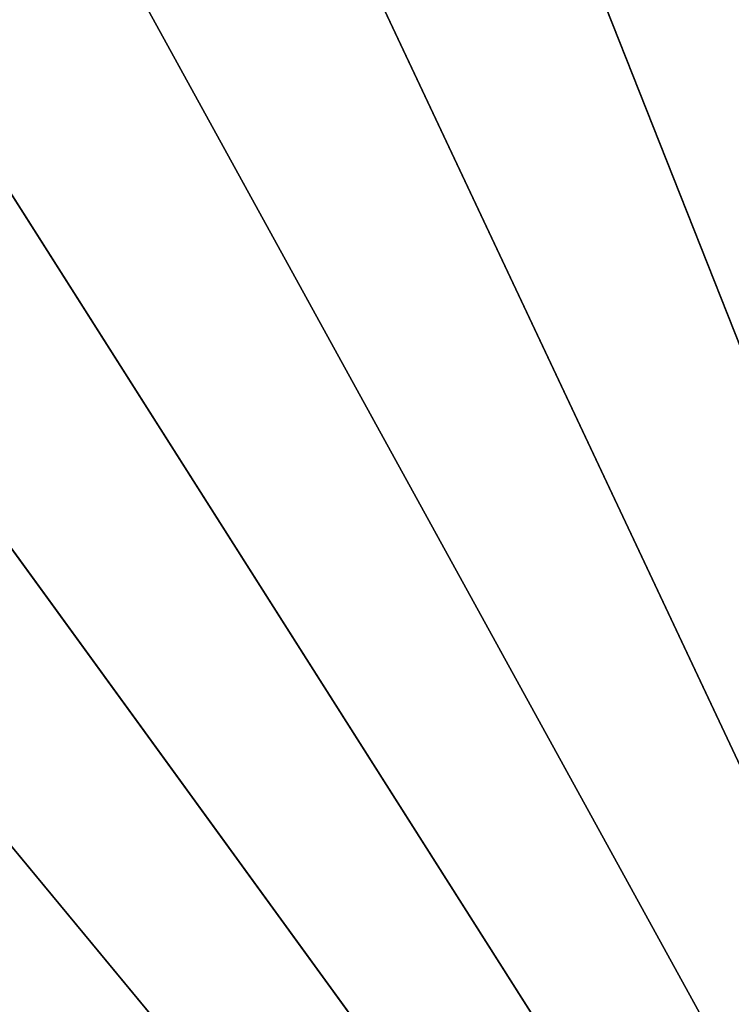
# Model space of a CAD drawing. Header units: millimetres. Extents: x -17.3 to 17.3, y -17.3 to 17.3.
# Tile 247 of 256: x -6.3 to -3.8, y 7.1 to 10.6. Entities that reach past the tile are written whole.
import ezdxf

# ---------------------------------------------------------------- set-up
doc = ezdxf.new("R2010")
doc.units = ezdxf.units.MM
doc.layers.get('0').update_dxf_attribs({"true_color": 0x5890e1})

msp = doc.modelspace()

# ---------------------------------------------------------------- meshes
at = {"color": 206, "true_color": 0x6c0888}
mesh = msp.add_polyface(dxfattribs=at)
corners = [(0, 16.6892, 33.4678), (0, 0, 33.4678), (-1.0479, 16.6563, 33.4678), (0, 0, 33.9833), (0, 16.2671, 33.8989), (-1.0214, 16.235, 33.8989), (-2.0917, 16.5576, 33.4678), (-2.0388, 16.1388, 33.8989), (-3.1272, 16.3936, 33.4678), (-3.0482, 15.979, 33.8989), (-4.1504, 16.1649, 33.4678), (-4.0455, 15.7561, 33.8989), (-5.1573, 15.8724, 33.4678), (-5.0268, 15.4709, 33.8989), (-6.1437, 15.5172, 33.4678), (-5.9883, 15.1248, 33.8989), (-7.1059, 15.1009, 33.4678), (-6.9262, 14.7189, 33.8989), (-8.0401, 14.6249, 33.4678), (-7.8367, 14.255, 33.8989), (-8.9425, 14.0912, 33.4678), (-8.7164, 13.7348, 33.8989), (-9.8097, 13.5019, 33.4678), (-9.5616, 13.1604, 33.8989), (-10.6381, 12.8593, 33.4678), (-10.3691, 12.534, 33.8989), (-11.4246, 12.1659, 33.4678), (-11.1356, 11.8582, 33.8989), (-11.4698, 12.2141, 33.4685), (-12.1659, 11.4246, 33.4678), (-11.8582, 11.1356, 33.8989), (-11.1979, 11.9245, 35.1652), (-11.9245, 11.1979, 35.1652), (-11.0823, 11.8015, 35.209), (-11.8015, 11.0823, 35.209), (-12.5891, 11.8219, 35.7037), (-12.8593, 10.6381, 33.4678), (-12.534, 10.3691, 33.8989), (-13.5019, 9.8097, 33.4678), (-13.1604, 9.5616, 33.8989), (-14.0912, 8.9425, 33.4678), (-13.7348, 8.7164, 33.8989), (-14.6249, 8.0401, 33.4678), (-14.255, 7.8367, 33.8989), (-15.1009, 7.1059, 33.4678), (-14.7189, 6.9262, 33.8989), (-15.5172, 6.1437, 33.4678), (-15.1248, 5.9883, 33.8989), (-15.8724, 5.1573, 33.4678), (-15.4709, 5.0268, 33.8989), (-16.1649, 4.1504, 33.4678), (-15.7561, 4.0455, 33.8989), (-16.3936, 3.1272, 33.4678), (-15.979, 3.0481, 33.8989), (-16.5576, 2.0917, 33.4678), (-16.1388, 2.0388, 33.8989), (-16.6563, 1.0479, 33.4678), (-16.235, 1.0214, 33.8989), (-16.6892, 0, 33.4678), (-16.2671, 0, 33.8989)]
mesh.append_faces([[corners[k] for k in face] for face in [(0, 1, 2), (2, 1, 6), (6, 1, 8), (8, 1, 10), (10, 1, 12), (12, 1, 14), (14, 1, 16), (16, 1, 18), (18, 1, 20), (20, 1, 22), (22, 1, 24), (24, 1, 26), (26, 1, 29), (27, 32, 30), (31, 34, 32), (33, 35, 34), (29, 1, 36), (36, 1, 38), (38, 1, 40), (40, 1, 42), (42, 1, 44), (44, 1, 46), (46, 1, 48), (48, 1, 50), (50, 1, 52), (52, 1, 54), (54, 1, 56), (56, 1, 58)]], dxfattribs={"vtx0": -1, "color": 206})
mesh.append_faces([[corners[k] for k in face] for face in [(3, 4, 5), (3, 5, 7), (3, 7, 9), (3, 9, 11), (3, 11, 13), (3, 13, 15), (3, 15, 17), (3, 17, 19), (3, 19, 21), (3, 21, 23), (3, 23, 25), (3, 25, 27), (28, 26, 29), (3, 27, 30), (27, 31, 32), (31, 33, 34), (3, 30, 37), (3, 37, 39), (3, 39, 41), (3, 41, 43), (3, 43, 45), (3, 45, 47), (3, 47, 49), (3, 49, 51), (3, 51, 53), (3, 53, 55), (3, 55, 57), (3, 57, 59)]], dxfattribs={"vtx2": -1, "color": 206})

doc.saveas('drawing.dxf')
